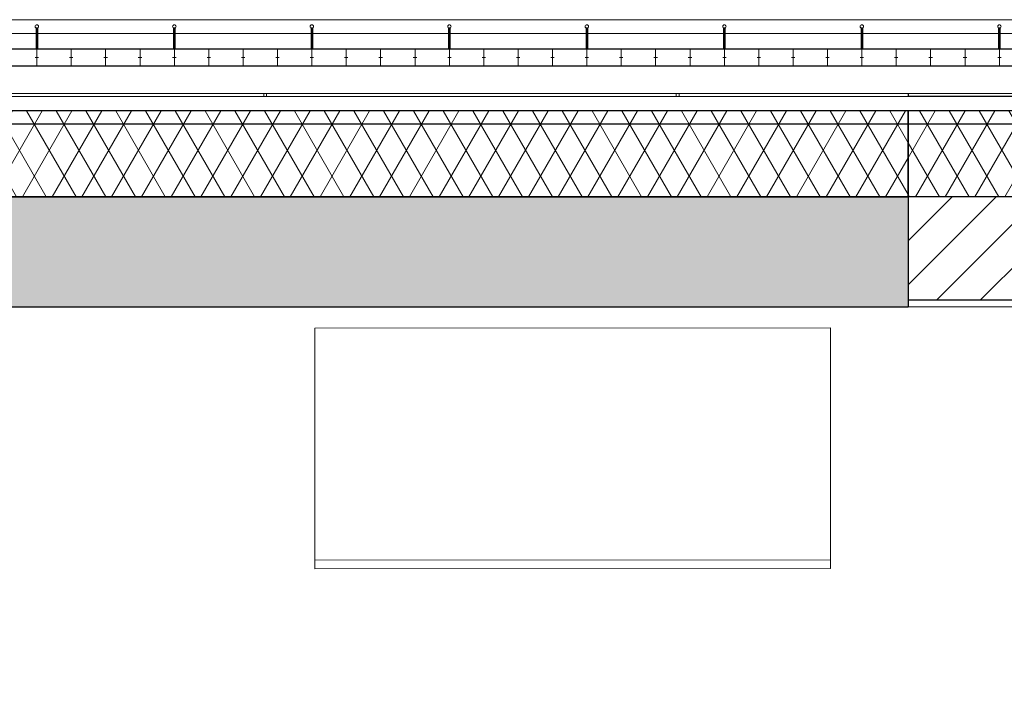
# Model space of a CAD drawing. Header units: millimetres. Extents: x -63554 to 200, y -19084 to 40052.
# Tile 102 of 120: x -57373 to -54509, y 34605 to 36605. Entities that reach past the tile are written whole.
import ezdxf

# ---------------------------------------------------------------- set-up
doc = ezdxf.new("R2010")
doc.units = ezdxf.units.MM
doc.header["$MEASUREMENT"] = 0
doc.linetypes.add('Dotted', pattern=[317.499995, 0, -317.499995])
for name, color, linetype in [('1241_Välisseinad', 7, 'Continuous'), ('Archicad Doors', 7, 'Continuous'), ('New_014_Ruumi netopind', 7, 'Continuous'), ('New_1154_Välistrepid_ kaldteed ja terrassid', 7, 'Continuous'), ('New_1241_Välisseinad', 7, 'Continuous'), ('New_1253_Välistasandite piirded ja käsipuud', 7, 'Continuous'), ('New_1321_Põranda kattetarindid', 7, 'Continuous'), ('New_Archicad Doors', 7, 'Continuous'), ('New_Archicad Windows', 7, 'Continuous'), ('New_SA-mööbel', 7, 'Continuous')]:
    doc.layers.add(name, color=color, linetype=linetype)
for name, color, linetype, lineweight in [('1241_Välisseinad_Pen_No__101', 252, 'Continuous', 13), ('1241_Välisseinad_Pen_No__41', 7, 'Continuous', 25), ('Archicad Doors_Pen_No__101', 252, 'Continuous', 13), ('New_1154_Välistrepid_ kaldteed ja terrassid_Pen_No__41', 7, 'Continuous', 25), ('New_1241_Välisseinad_Pen_No__101', 252, 'Continuous', 13), ('New_1241_Välisseinad_Pen_No__41', 7, 'Continuous', 25), ('New_1253_Välistasandite piirded ja käsipuud_Pen_No__1', 7, 'Continuous', 13), ('New_1253_Välistasandite piirded ja käsipuud_Pen_No__41', 7, 'Continuous', 25), ('New_1321_Põranda kattetarindid_Pen_No__41', 7, 'Continuous', 25), ('New_Archicad Doors_Pen_No__101', 252, 'Continuous', 13), ('New_Archicad Windows_Pen_No__101', 252, 'Continuous', 13), ('New_SA-mööbel_Pen_No__101', 252, 'Continuous', 13)]:
    doc.layers.add(name, color=color, linetype=linetype, lineweight=lineweight)

# ---------------------------------------------------------------- blocks, each defined once
blk = doc.blocks.new('Slab_31_1', base_point=(-54520.6, 36519.8))
at = {"layer": 'New_1253_Välistasandite piirded ja käsipuud_Pen_No__41', "color": 7, "linetype": 'Continuous', "lineweight": 25, "flags": 128}
blk.add_lwpolyline([(-54520.6, 36519.8), (-54520.6, 36579.8), (-54525.6, 36579.8), (-54525.6, 36519.8)], close=True, dxfattribs=at)
blk = doc.blocks.new('Slab_32_1', base_point=(-54520.6, 36519.8))
at = {"layer": 'New_1253_Välistasandite piirded ja käsipuud_Pen_No__41', "color": 7, "linetype": 'Continuous', "lineweight": 25, "flags": 128}
blk.add_lwpolyline([(-54520.6, 36519.8), (-54520.6, 36579.8), (-54525.6, 36579.8), (-54525.6, 36519.8)], close=True, dxfattribs=at)
blk = doc.blocks.new('Slab_33_1', base_point=(-54920.6, 36519.8))
at = {"layer": 'New_1253_Välistasandite piirded ja käsipuud_Pen_No__41', "color": 7, "linetype": 'Continuous', "lineweight": 25, "flags": 128}
blk.add_lwpolyline([(-54920.6, 36519.8), (-54920.6, 36579.8), (-54925.6, 36579.8), (-54925.6, 36519.8)], close=True, dxfattribs=at)
blk = doc.blocks.new('Slab_34_1', base_point=(-54920.6, 36519.8))
at = {"layer": 'New_1253_Välistasandite piirded ja käsipuud_Pen_No__41', "color": 7, "linetype": 'Continuous', "lineweight": 25, "flags": 128}
blk.add_lwpolyline([(-54920.6, 36519.8), (-54920.6, 36579.8), (-54925.6, 36579.8), (-54925.6, 36519.8)], close=True, dxfattribs=at)
blk = doc.blocks.new('Slab_35_1', base_point=(-55320.6, 36519.8))
at = {"layer": 'New_1253_Välistasandite piirded ja käsipuud_Pen_No__41', "color": 7, "linetype": 'Continuous', "lineweight": 25, "flags": 128}
blk.add_lwpolyline([(-55320.6, 36519.8), (-55320.6, 36579.8), (-55325.6, 36579.8), (-55325.6, 36519.8)], close=True, dxfattribs=at)
blk = doc.blocks.new('Slab_36_1', base_point=(-55320.6, 36519.8))
at = {"layer": 'New_1253_Välistasandite piirded ja käsipuud_Pen_No__41', "color": 7, "linetype": 'Continuous', "lineweight": 25, "flags": 128}
blk.add_lwpolyline([(-55320.6, 36519.8), (-55320.6, 36579.8), (-55325.6, 36579.8), (-55325.6, 36519.8)], close=True, dxfattribs=at)
blk = doc.blocks.new('Slab_37_1', base_point=(-55720.6, 36519.8))
at = {"layer": 'New_1253_Välistasandite piirded ja käsipuud_Pen_No__41', "color": 7, "linetype": 'Continuous', "lineweight": 25, "flags": 128}
blk.add_lwpolyline([(-55720.6, 36519.8), (-55720.6, 36579.8), (-55725.6, 36579.8), (-55725.6, 36519.8)], close=True, dxfattribs=at)
blk = doc.blocks.new('Slab_38_1', base_point=(-55720.6, 36519.8))
at = {"layer": 'New_1253_Välistasandite piirded ja käsipuud_Pen_No__41', "color": 7, "linetype": 'Continuous', "lineweight": 25, "flags": 128}
blk.add_lwpolyline([(-55720.6, 36519.8), (-55720.6, 36579.8), (-55725.6, 36579.8), (-55725.6, 36519.8)], close=True, dxfattribs=at)
blk = doc.blocks.new('Slab_39_1', base_point=(-56120.6, 36519.8))
at = {"layer": 'New_1253_Välistasandite piirded ja käsipuud_Pen_No__41', "color": 7, "linetype": 'Continuous', "lineweight": 25, "flags": 128}
blk.add_lwpolyline([(-56120.6, 36519.8), (-56120.6, 36579.8), (-56125.6, 36579.8), (-56125.6, 36519.8)], close=True, dxfattribs=at)
blk = doc.blocks.new('Slab_40_1', base_point=(-56120.6, 36519.8))
at = {"layer": 'New_1253_Välistasandite piirded ja käsipuud_Pen_No__41', "color": 7, "linetype": 'Continuous', "lineweight": 25, "flags": 128}
blk.add_lwpolyline([(-56120.6, 36519.8), (-56120.6, 36579.8), (-56125.6, 36579.8), (-56125.6, 36519.8)], close=True, dxfattribs=at)
blk = doc.blocks.new('Slab_41_1', base_point=(-56520.7, 36519.8))
at = {"layer": 'New_1253_Välistasandite piirded ja käsipuud_Pen_No__41', "color": 7, "linetype": 'Continuous', "lineweight": 25, "flags": 128}
blk.add_lwpolyline([(-56520.7, 36519.8), (-56520.7, 36579.8), (-56525.7, 36579.8), (-56525.7, 36519.8)], close=True, dxfattribs=at)
blk = doc.blocks.new('Slab_42_1', base_point=(-56520.7, 36519.8))
at = {"layer": 'New_1253_Välistasandite piirded ja käsipuud_Pen_No__41', "color": 7, "linetype": 'Continuous', "lineweight": 25, "flags": 128}
blk.add_lwpolyline([(-56520.7, 36519.8), (-56520.7, 36579.8), (-56525.7, 36579.8), (-56525.7, 36519.8)], close=True, dxfattribs=at)
blk = doc.blocks.new('Slab_43_1', base_point=(-56920.6, 36519.8))
at = {"layer": 'New_1253_Välistasandite piirded ja käsipuud_Pen_No__41', "color": 7, "linetype": 'Continuous', "lineweight": 25, "flags": 128}
blk.add_lwpolyline([(-56920.6, 36519.8), (-56920.6, 36579.8), (-56925.6, 36579.8), (-56925.6, 36519.8)], close=True, dxfattribs=at)
blk = doc.blocks.new('Slab_44_1', base_point=(-56920.6, 36519.8))
at = {"layer": 'New_1253_Välistasandite piirded ja käsipuud_Pen_No__41', "color": 7, "linetype": 'Continuous', "lineweight": 25, "flags": 128}
blk.add_lwpolyline([(-56920.6, 36519.8), (-56920.6, 36579.8), (-56925.6, 36579.8), (-56925.6, 36519.8)], close=True, dxfattribs=at)
blk = doc.blocks.new('Slab_45_1', base_point=(-57320.6, 36519.8))
at = {"layer": 'New_1253_Välistasandite piirded ja käsipuud_Pen_No__41', "color": 7, "linetype": 'Continuous', "lineweight": 25, "flags": 128}
blk.add_lwpolyline([(-57320.6, 36519.8), (-57320.6, 36579.8), (-57325.6, 36579.8), (-57325.6, 36519.8)], close=True, dxfattribs=at)
blk = doc.blocks.new('Slab_46_1', base_point=(-57320.6, 36519.8))
at = {"layer": 'New_1253_Välistasandite piirded ja käsipuud_Pen_No__41', "color": 7, "linetype": 'Continuous', "lineweight": 25, "flags": 128}
blk.add_lwpolyline([(-57320.6, 36519.8), (-57320.6, 36579.8), (-57325.6, 36579.8), (-57325.6, 36519.8)], close=True, dxfattribs=at)
blk = doc.blocks.new('Column_29_1', base_point=(-54523.3, 36584.8))
at = {"layer": 'New_1253_Välistasandite piirded ja käsipuud_Pen_No__1', "color": 7, "linetype": 'Continuous', "lineweight": 13, "flags": 128}
blk.add_lwpolyline([(-54523.3, 36579.8, 0.414214), (-54518.3, 36584.8, 0.414214), (-54523.3, 36589.8, 0.414214), (-54528.3, 36584.8, 0.414214)], format="xyb", close=True, dxfattribs=at)
blk = doc.blocks.new('Column_30_1', base_point=(-54523.3, 36584.8))
at = {"layer": 'New_1253_Välistasandite piirded ja käsipuud_Pen_No__1', "color": 7, "linetype": 'Continuous', "lineweight": 13, "flags": 128}
blk.add_lwpolyline([(-54523.3, 36579.8, 0.414214), (-54518.3, 36584.8, 0.414214), (-54523.3, 36589.8, 0.414214), (-54528.3, 36584.8, 0.414214)], format="xyb", close=True, dxfattribs=at)
blk = doc.blocks.new('Column_31_1', base_point=(-54923.3, 36584.8))
at = {"layer": 'New_1253_Välistasandite piirded ja käsipuud_Pen_No__1', "color": 7, "linetype": 'Continuous', "lineweight": 13, "flags": 128}
blk.add_lwpolyline([(-54923.3, 36579.8, 0.414214), (-54918.3, 36584.8, 0.414214), (-54923.3, 36589.8, 0.414214), (-54928.3, 36584.8, 0.414214)], format="xyb", close=True, dxfattribs=at)
blk = doc.blocks.new('Column_32_1', base_point=(-54923.3, 36584.8))
at = {"layer": 'New_1253_Välistasandite piirded ja käsipuud_Pen_No__1', "color": 7, "linetype": 'Continuous', "lineweight": 13, "flags": 128}
blk.add_lwpolyline([(-54923.3, 36579.8, 0.414214), (-54918.3, 36584.8, 0.414214), (-54923.3, 36589.8, 0.414214), (-54928.3, 36584.8, 0.414214)], format="xyb", close=True, dxfattribs=at)
blk = doc.blocks.new('Column_33_1', base_point=(-55323.3, 36584.8))
at = {"layer": 'New_1253_Välistasandite piirded ja käsipuud_Pen_No__1', "color": 7, "linetype": 'Continuous', "lineweight": 13, "flags": 128}
blk.add_lwpolyline([(-55323.3, 36579.8, 0.414214), (-55318.3, 36584.8, 0.414214), (-55323.3, 36589.8, 0.414214), (-55328.3, 36584.8, 0.414214)], format="xyb", close=True, dxfattribs=at)
blk = doc.blocks.new('Column_34_1', base_point=(-55323.3, 36584.8))
at = {"layer": 'New_1253_Välistasandite piirded ja käsipuud_Pen_No__1', "color": 7, "linetype": 'Continuous', "lineweight": 13, "flags": 128}
blk.add_lwpolyline([(-55323.3, 36579.8, 0.414214), (-55318.3, 36584.8, 0.414214), (-55323.3, 36589.8, 0.414214), (-55328.3, 36584.8, 0.414214)], format="xyb", close=True, dxfattribs=at)
blk = doc.blocks.new('Column_35_1', base_point=(-55723.3, 36584.8))
at = {"layer": 'New_1253_Välistasandite piirded ja käsipuud_Pen_No__1', "color": 7, "linetype": 'Continuous', "lineweight": 13, "flags": 128}
blk.add_lwpolyline([(-55723.3, 36579.8, 0.414214), (-55718.3, 36584.8, 0.414214), (-55723.3, 36589.8, 0.414214), (-55728.3, 36584.8, 0.414214)], format="xyb", close=True, dxfattribs=at)
blk = doc.blocks.new('Column_36_1', base_point=(-55723.3, 36584.8))
at = {"layer": 'New_1253_Välistasandite piirded ja käsipuud_Pen_No__1', "color": 7, "linetype": 'Continuous', "lineweight": 13, "flags": 128}
blk.add_lwpolyline([(-55723.3, 36579.8, 0.414214), (-55718.3, 36584.8, 0.414214), (-55723.3, 36589.8, 0.414214), (-55728.3, 36584.8, 0.414214)], format="xyb", close=True, dxfattribs=at)
blk = doc.blocks.new('Column_37_1', base_point=(-56123.3, 36584.8))
at = {"layer": 'New_1253_Välistasandite piirded ja käsipuud_Pen_No__1', "color": 7, "linetype": 'Continuous', "lineweight": 13, "flags": 128}
blk.add_lwpolyline([(-56123.3, 36579.8, 0.414214), (-56118.3, 36584.8, 0.414214), (-56123.3, 36589.8, 0.414214), (-56128.3, 36584.8, 0.414214)], format="xyb", close=True, dxfattribs=at)
blk = doc.blocks.new('Column_38_1', base_point=(-56123.3, 36584.8))
at = {"layer": 'New_1253_Välistasandite piirded ja käsipuud_Pen_No__1', "color": 7, "linetype": 'Continuous', "lineweight": 13, "flags": 128}
blk.add_lwpolyline([(-56123.3, 36579.8, 0.414214), (-56118.3, 36584.8, 0.414214), (-56123.3, 36589.8, 0.414214), (-56128.3, 36584.8, 0.414214)], format="xyb", close=True, dxfattribs=at)
blk = doc.blocks.new('Column_39_1', base_point=(-56523.4, 36584.8))
at = {"layer": 'New_1253_Välistasandite piirded ja käsipuud_Pen_No__1', "color": 7, "linetype": 'Continuous', "lineweight": 13, "flags": 128}
blk.add_lwpolyline([(-56523.4, 36579.8, 0.414214), (-56518.4, 36584.8, 0.414214), (-56523.4, 36589.8, 0.414214), (-56528.4, 36584.8, 0.414214)], format="xyb", close=True, dxfattribs=at)
blk = doc.blocks.new('Column_40_1', base_point=(-56523.4, 36584.8))
at = {"layer": 'New_1253_Välistasandite piirded ja käsipuud_Pen_No__1', "color": 7, "linetype": 'Continuous', "lineweight": 13, "flags": 128}
blk.add_lwpolyline([(-56523.4, 36579.8, 0.414214), (-56518.4, 36584.8, 0.414214), (-56523.4, 36589.8, 0.414214), (-56528.4, 36584.8, 0.414214)], format="xyb", close=True, dxfattribs=at)
blk = doc.blocks.new('Column_41_1', base_point=(-56923.3, 36584.8))
at = {"layer": 'New_1253_Välistasandite piirded ja käsipuud_Pen_No__1', "color": 7, "linetype": 'Continuous', "lineweight": 13, "flags": 128}
blk.add_lwpolyline([(-56923.3, 36579.8, 0.414214), (-56918.3, 36584.8, 0.414214), (-56923.3, 36589.8, 0.414214), (-56928.3, 36584.8, 0.414214)], format="xyb", close=True, dxfattribs=at)
blk = doc.blocks.new('Column_42_1', base_point=(-56923.3, 36584.8))
at = {"layer": 'New_1253_Välistasandite piirded ja käsipuud_Pen_No__1', "color": 7, "linetype": 'Continuous', "lineweight": 13, "flags": 128}
blk.add_lwpolyline([(-56923.3, 36579.8, 0.414214), (-56918.3, 36584.8, 0.414214), (-56923.3, 36589.8, 0.414214), (-56928.3, 36584.8, 0.414214)], format="xyb", close=True, dxfattribs=at)
blk = doc.blocks.new('Column_43_1', base_point=(-57323.3, 36584.8))
at = {"layer": 'New_1253_Välistasandite piirded ja käsipuud_Pen_No__1', "color": 7, "linetype": 'Continuous', "lineweight": 13, "flags": 128}
blk.add_lwpolyline([(-57323.3, 36579.8, 0.414214), (-57318.3, 36584.8, 0.414214), (-57323.3, 36589.8, 0.414214), (-57328.3, 36584.8, 0.414214)], format="xyb", close=True, dxfattribs=at)
blk = doc.blocks.new('Column_44_1', base_point=(-57323.3, 36584.8))
at = {"layer": 'New_1253_Välistasandite piirded ja käsipuud_Pen_No__1', "color": 7, "linetype": 'Continuous', "lineweight": 13, "flags": 128}
blk.add_lwpolyline([(-57323.3, 36579.8, 0.414214), (-57318.3, 36584.8, 0.414214), (-57323.3, 36589.8, 0.414214), (-57328.3, 36584.8, 0.414214)], format="xyb", close=True, dxfattribs=at)
blk = doc.blocks.new('Roof_1_1', base_point=(-53419.8, 36519.8))
at = {"layer": 'New_1253_Välistasandite piirded ja käsipuud_Pen_No__41', "color": 7, "linetype": 'Continuous', "lineweight": 25, "flags": 128}
for points in [[(-59923.3, 36519.8), (-53419.8, 36519.8)], [(-53419.8, 36469.8), (-59923.3, 36469.8)]]:
    blk.add_lwpolyline(points, dxfattribs=at)
blk = doc.blocks.new('Slab_168_1', base_point=(-53670, 30139.8))
at = {"layer": 'New_1321_Põranda kattetarindid_Pen_No__41', "color": 7, "linetype": 'Dotted', "lineweight": 25, "flags": 128}
blk.add_lwpolyline([(-53670, 30139.8), (-53622.8, 35769.8), (-59329.3, 35769.8), (-59386.1, 30139.8)], close=True, dxfattribs=at)
blk = doc.blocks.new('Wall Niche Rectangular 26[73]_1')
at = {"layer": 'New_Archicad Windows_Pen_No__101', "color": 252, "linetype": 'Continuous', "lineweight": 13}
blk.add_line((-56663.3, 36389.8), (-56655.3, 36389.8), dxfattribs=at)
at = {"layer": 'New_Archicad Windows_Pen_No__101', "color": 252, "linetype": 'Continuous', "lineweight": 13, "flags": 128}
blk.add_lwpolyline([(-56663.3, 36389.8), (-56663.3, 36381.8), (-56655.3, 36381.8), (-56655.3, 36389.8)], close=True, dxfattribs=at)
blk = doc.blocks.new('Wall Niche Rectangular 26[74]_1')
at = {"layer": 'New_Archicad Windows_Pen_No__101', "color": 252, "linetype": 'Continuous', "lineweight": 13}
blk.add_line((-55463.3, 36389.8), (-55455.3, 36389.8), dxfattribs=at)
at = {"layer": 'New_Archicad Windows_Pen_No__101', "color": 252, "linetype": 'Continuous', "lineweight": 13, "flags": 128}
blk.add_lwpolyline([(-55463.3, 36389.8), (-55463.3, 36381.8), (-55455.3, 36381.8), (-55455.3, 36389.8)], close=True, dxfattribs=at)
blk = doc.blocks.new('Wall Niche Rectangular 26[82]_1')
at = {"layer": 'New_Archicad Windows_Pen_No__101', "color": 252, "linetype": 'Continuous', "lineweight": 13}
blk.add_line((-59943.1, 36389.8), (-46702.4, 36389.8), dxfattribs=at)
at = {"layer": 'New_Archicad Windows_Pen_No__101', "color": 252, "linetype": 'Continuous', "lineweight": 13, "flags": 128}
blk.add_lwpolyline([(-59943.1, 36389.8), (-59943.1, 36381.8), (-46702.4, 36381.8), (-46702.4, 36389.8)], close=True, dxfattribs=at)
blk = doc.blocks.new('Wall Niche Rectangular 26[83]_1')
at = {"layer": 'New_Archicad Windows_Pen_No__101', "color": 252, "linetype": 'Continuous', "lineweight": 13}
blk.add_line((-59943.1, 36389.8), (-46702.4, 36389.8), dxfattribs=at)
at = {"layer": 'New_Archicad Windows_Pen_No__101', "color": 252, "linetype": 'Continuous', "lineweight": 13, "flags": 128}
blk.add_lwpolyline([(-59943.1, 36389.8), (-59943.1, 36381.8), (-46702.4, 36381.8), (-46702.4, 36389.8)], close=True, dxfattribs=at)
blk = doc.blocks.new('Simple Door Opening[31]_1')
at = {"layer": 'New_Archicad Doors_Pen_No__101', "color": 252, "linetype": 'Continuous', "lineweight": 13}
for p, q in [((-54788.7, 36381.8), (-54788.7, 36389.8)), ((-53788.7, 36381.8), (-53788.7, 36389.8)), ((-54788.7, 36089.8), (-54788.7, 36339.8)), ((-53788.7, 36089.8), (-53788.7, 36339.8))]:
    blk.add_line(p, q, dxfattribs=at)
blk = doc.blocks.new('Wall_99_1', base_point=(-59646.1, 36089.8))
at = {"layer": 'New_1241_Välisseinad_Pen_No__101', "linetype": 'Continuous', "lineweight": 13}
h = blk.add_hatch(dxfattribs=at)
h.set_pattern_fill('BATT_INSULATION_0001', color=252, style=0, pattern_type=2)
h.set_pattern_definition([(60, (0, 0), (-64.951905, 37.5), []), (120, (0, 0), (64.951905, 37.5), [])])
h.paths.add_polyline_path([(-54788.7, 36339.8), (-57859.3, 36339.8), (-57859.3, 36089.8), (-54788.7, 36089.8)])
at = {"layer": 'New_1241_Välisseinad_Pen_No__41', "color": 7, "linetype": 'Continuous', "lineweight": 25}
for p, q in [((-54788.7, 36339.8), (-57859.3, 36339.8)), ((-54788.7, 36089.8), (-54788.7, 36339.8))]:
    blk.add_line(p, q, dxfattribs=at)
at = {"layer": 'New_1241_Välisseinad_Pen_No__41', "color": 7, "linetype": 'Continuous', "lineweight": 25, "flags": 128}
blk.add_lwpolyline([(-57859.3, 36089.8), (-54788.7, 36089.8)], dxfattribs=at)
at = {"layer": 'New_Archicad Doors', "color": 252, "linetype": 'Continuous', "lineweight": 13}
blk.add_blockref('Simple Door Opening[31]_1', (0, 0), dxfattribs=at)
at = {"layer": 'New_Archicad Windows', "color": 252, "linetype": 'Continuous', "lineweight": 13}
for name in ['Wall Niche Rectangular 26[82]_1', 'Wall Niche Rectangular 26[83]_1', 'Wall Niche Rectangular 26[73]_1', 'Wall Niche Rectangular 26[74]_1']:
    blk.add_blockref(name, (0, 0), dxfattribs=at)
blk = doc.blocks.new('Wall Niche Rectangular 26[166]_1')
at = {"layer": 'New_Archicad Windows_Pen_No__101', "color": 252, "linetype": 'Continuous', "lineweight": 13}
blk.add_line((-54255.3, 36389.8), (-54263.3, 36389.8), dxfattribs=at)
at = {"layer": 'New_Archicad Windows_Pen_No__101', "color": 252, "linetype": 'Continuous', "lineweight": 13, "flags": 128}
blk.add_lwpolyline([(-54255.3, 36389.8), (-54255.3, 36381.8), (-54263.3, 36381.8), (-54263.3, 36389.8)], close=True, dxfattribs=at)
blk = doc.blocks.new('Wall Niche Rectangular 26[167]_1')
at = {"layer": 'New_Archicad Windows_Pen_No__101', "color": 252, "linetype": 'Continuous', "lineweight": 13}
blk.add_line((-53788.7, 36389.8), (-54788.7, 36389.8), dxfattribs=at)
at = {"layer": 'New_Archicad Windows_Pen_No__101', "color": 252, "linetype": 'Continuous', "lineweight": 13, "flags": 128}
blk.add_lwpolyline([(-53788.7, 36389.8), (-53788.7, 36381.8), (-54788.7, 36381.8), (-54788.7, 36389.8)], close=True, dxfattribs=at)
blk = doc.blocks.new('Wall_108_1', base_point=(-54788.7, 35789.8))
at = {"layer": 'New_1241_Välisseinad_Pen_No__101', "linetype": 'Continuous', "lineweight": 13}
h = blk.add_hatch(dxfattribs=at)
h.set_pattern_fill('BATT_INSULATION_0001', color=252, style=0, pattern_type=2)
h.set_pattern_definition([(240, (0, 0), (-64.951905, 37.5), []), (300, (0, 0), (64.951905, 37.5), [])])
h.paths.add_polyline_path([(-53788.7, 36339.8), (-54788.7, 36339.8), (-54788.7, 36089.8), (-53788.7, 36089.8)])
h = blk.add_hatch(dxfattribs=at)
h.set_pattern_fill('MASONRY_BLOCK_0001', color=252, style=0, pattern_type=2)
h.set_pattern_definition([(225, (0, 0), (-63.63961, 63.63961), [])])
h.paths.add_polyline_path([(-53788.7, 36089.8), (-54788.7, 36089.8), (-54788.7, 35789.8), (-53788.7, 35789.8)])
at = {"layer": 'New_1241_Välisseinad_Pen_No__41', "color": 7, "linetype": 'Continuous', "lineweight": 25}
for p, q in [((-54788.7, 36389.8), (-54788.7, 36381.8)), ((-54263.3, 36381.8), (-54788.7, 36381.8)), ((-53788.7, 36381.8), (-54255.3, 36381.8)), ((-53788.7, 36389.8), (-53788.7, 36381.8)), ((-53788.7, 36339.8), (-54788.7, 36339.8)), ((-53788.7, 36089.8), (-54788.7, 36089.8))]:
    blk.add_line(p, q, dxfattribs=at)
at = {"layer": 'New_1241_Välisseinad_Pen_No__41', "color": 7, "linetype": 'Continuous', "lineweight": 25, "flags": 128}
for points in [[(-54788.7, 36339.8), (-54788.7, 36089.8)], [(-53788.7, 36339.8), (-53788.7, 36089.8)], [(-54788.7, 36089.8), (-54788.7, 35789.8)], [(-53788.7, 36089.8), (-53788.7, 35789.8)], [(-54788.7, 35789.8), (-53788.7, 35789.8)]]:
    blk.add_lwpolyline(points, dxfattribs=at)
at = {"layer": 'New_Archicad Windows', "color": 252, "linetype": 'Continuous', "lineweight": 13}
for name in ['Wall Niche Rectangular 26[167]_1', 'Wall Niche Rectangular 26[166]_1']:
    blk.add_blockref(name, (0, 0), dxfattribs=at)
blk = doc.blocks.new('Simple Door Opening[39]_1')
at = {"layer": 'Archicad Doors_Pen_No__101', "color": 252, "linetype": 'Continuous', "lineweight": 13}
for p, q in [((-54788.7, 36089.8), (-54788.7, 35769.8)), ((-53788.7, 36089.8), (-53788.7, 35769.8))]:
    blk.add_line(p, q, dxfattribs=at)
blk = doc.blocks.new('Wall_172_1', base_point=(-59329.3, 35769.8))
at = {"layer": '1241_Välisseinad_Pen_No__101', "linetype": 'Continuous', "lineweight": 0, "true_color": 0x4c4c4c}
blk.add_hatch(color=251, dxfattribs=at).paths.add_polyline_path([(-57859.3, 36089.8), (-57859.3, 35779.8), (-57859.3, 35769.8), (-54788.7, 35769.8), (-54788.7, 36089.8)])
at = {"layer": '1241_Välisseinad_Pen_No__41', "color": 7, "linetype": 'Continuous', "lineweight": 25}
blk.add_line((-54788.7, 36089.8), (-54788.7, 35769.8), dxfattribs=at)
at = {"layer": '1241_Välisseinad_Pen_No__41', "color": 7, "linetype": 'Continuous', "lineweight": 25, "flags": 128}
for points in [[(-54788.7, 36089.8), (-57859.3, 36089.8)], [(-57859.3, 35769.8), (-54788.7, 35769.8)]]:
    blk.add_lwpolyline(points, dxfattribs=at)
at = {"layer": 'Archicad Doors', "color": 252, "linetype": 'Continuous', "lineweight": 13}
blk.add_blockref('Simple Door Opening[39]_1', (0, 0), dxfattribs=at)
blk = doc.blocks.new('Roof_12_1', base_point=(-59923.3, 36300.8))
at = {"layer": 'New_1154_Välistrepid_ kaldteed ja terrassid_Pen_No__41', "color": 7, "linetype": 'Continuous', "lineweight": 25, "flags": 128}
blk.add_lwpolyline([(-53419.8, 36300.8), (-59923.3, 36300.8)], dxfattribs=at)
blk = doc.blocks.new('Railing_5_1')
at = {"layer": 'New_1253_Välistasandite piirded ja käsipuud_Pen_No__1', "color": 7, "linetype": 'Continuous', "lineweight": 13}
for p, q in [((-53432.3, 36604.8), (-59923.3, 36604.8)), ((-53432.3, 36604.8), (-59923.3, 36604.8)), ((-59923.3, 36564.8), (-53432.3, 36564.8)), ((-59923.3, 36564.8), (-53432.3, 36564.8)), ((-53433.8, 36519.8), (-59923.3, 36519.8)), ((-57318.3, 36494.8), (-57328.3, 36494.8)), ((-57323.3, 36519.8), (-57323.3, 36469.8)), ((-57218.3, 36494.8), (-57228.3, 36494.8)), ((-57223.3, 36519.8), (-57223.3, 36469.8)), ((-57118.3, 36494.8), (-57128.3, 36494.8)), ((-57123.3, 36519.8), (-57123.3, 36469.8)), ((-57018.3, 36494.8), (-57028.3, 36494.8)), ((-57023.3, 36519.8), (-57023.3, 36469.8)), ((-56918.3, 36494.8), (-56928.3, 36494.8)), ((-56923.3, 36519.8), (-56923.3, 36469.8)), ((-56818.3, 36494.8), (-56828.3, 36494.8)), ((-56823.3, 36519.8), (-56823.3, 36469.8)), ((-56718.3, 36494.8), (-56728.3, 36494.8)), ((-56723.3, 36519.8), (-56723.3, 36469.8)), ((-56618.3, 36494.8), (-56628.3, 36494.8)), ((-56623.3, 36519.8), (-56623.3, 36469.8)), ((-56518.3, 36494.8), (-56528.3, 36494.8)), ((-56523.3, 36519.8), (-56523.3, 36469.8)), ((-56418.3, 36494.8), (-56428.3, 36494.8)), ((-56423.3, 36519.8), (-56423.3, 36469.8)), ((-56318.3, 36494.8), (-56328.3, 36494.8)), ((-56323.3, 36519.8), (-56323.3, 36469.8)), ((-56218.3, 36494.8), (-56228.3, 36494.8)), ((-56223.3, 36519.8), (-56223.3, 36469.8)), ((-56118.3, 36494.8), (-56128.3, 36494.8)), ((-56123.3, 36519.8), (-56123.3, 36469.8)), ((-56018.3, 36494.8), (-56028.3, 36494.8)), ((-56023.3, 36519.8), (-56023.3, 36469.8)), ((-55918.3, 36494.8), (-55928.3, 36494.8)), ((-55923.3, 36519.8), (-55923.3, 36469.8)), ((-55818.3, 36494.8), (-55828.3, 36494.8)), ((-55823.3, 36519.8), (-55823.3, 36469.8)), ((-55718.3, 36494.8), (-55728.3, 36494.8)), ((-55723.3, 36519.8), (-55723.3, 36469.8)), ((-55618.3, 36494.8), (-55628.3, 36494.8)), ((-55623.3, 36519.8), (-55623.3, 36469.8)), ((-55518.3, 36494.8), (-55528.3, 36494.8)), ((-55523.3, 36519.8), (-55523.3, 36469.8)), ((-55418.3, 36494.8), (-55428.3, 36494.8)), ((-55423.3, 36519.8), (-55423.3, 36469.8)), ((-55318.3, 36494.8), (-55328.3, 36494.8)), ((-55323.3, 36519.8), (-55323.3, 36469.8)), ((-55218.3, 36494.8), (-55228.3, 36494.8)), ((-55223.3, 36519.8), (-55223.3, 36469.8)), ((-55118.3, 36494.8), (-55128.3, 36494.8)), ((-55123.3, 36519.8), (-55123.3, 36469.8)), ((-55018.3, 36494.8), (-55028.3, 36494.8)), ((-55023.3, 36519.8), (-55023.3, 36469.8)), ((-54918.3, 36494.8), (-54928.3, 36494.8)), ((-54923.3, 36519.8), (-54923.3, 36469.8)), ((-54818.3, 36494.8), (-54828.3, 36494.8)), ((-54823.3, 36519.8), (-54823.3, 36469.8)), ((-54718.3, 36494.8), (-54728.3, 36494.8)), ((-54723.3, 36519.8), (-54723.3, 36469.8)), ((-54618.3, 36494.8), (-54628.3, 36494.8)), ((-54623.3, 36519.8), (-54623.3, 36469.8)), ((-54518.3, 36494.8), (-54528.3, 36494.8)), ((-54523.3, 36519.8), (-54523.3, 36469.8)), ((-59923.3, 36469.8), (-53433.8, 36469.8))]:
    blk.add_line(p, q, dxfattribs=at)
blk = doc.blocks.new('Office Cabinet 26[78]_1', base_point=(-56514.6, 35008))
at = {"layer": 'New_SA-mööbel_Pen_No__101', "color": 252, "linetype": 'Continuous', "lineweight": 13}
for p, q in [((-56514.6, 35033), (-55014.6, 35033.7)), ((-56514.6, 35008), (-56514.6, 35033))]:
    blk.add_line(p, q, dxfattribs=at)
at = {"layer": 'New_SA-mööbel_Pen_No__101', "color": 252, "linetype": 'Continuous', "lineweight": 13, "flags": 128}
blk.add_lwpolyline([(-56514.6, 35008), (-55014.6, 35008.7), (-55015, 35708.7), (-56515, 35708)], close=True, dxfattribs=at)

msp = doc.modelspace()

# ---------------------------------------------------------------- linework, layer by layer
at = {"layer": 'New_014_Ruumi netopind', "color": 254, "linetype": 'Continuous', "lineweight": 0, "true_color": 0xfdf2d0, "flags": 128}
msp.add_lwpolyline([(-59386.1, 30139.8), (-53670, 30139.8), (-53622.8, 35769.8), (-59329.3, 35769.8), (-59371.3, 31599.8)], close=True, dxfattribs=at)

# ---------------------------------------------------------------- block references
at = {"layer": '1241_Välisseinad', "color": 7, "lineweight": 25}
msp.add_blockref('Wall_172_1', (-59329.3, 35769.8), dxfattribs=at)
at = {"layer": 'New_1154_Välistrepid_ kaldteed ja terrassid', "color": 7, "linetype": 'Continuous', "lineweight": 25}
msp.add_blockref('Roof_12_1', (-59923.3, 36300.8), dxfattribs=at)
at = {"layer": 'New_1241_Välisseinad', "color": 7, "lineweight": 25}
for name, p in [('Wall_99_1', (-59646.1, 36089.8)), ('Wall_108_1', (-54788.7, 35789.8))]:
    msp.add_blockref(name, p, dxfattribs=at)
at = {"layer": 'New_1253_Välistasandite piirded ja käsipuud', "color": 7, "linetype": 'Continuous', "lineweight": 13}
msp.add_blockref('Railing_5_1', (0, 0), dxfattribs=at)
at = {"layer": 'New_1253_Välistasandite piirded ja käsipuud', "color": 7, "lineweight": 13}
for name, p in [('Column_43_1', (-57323.3, 36584.8)), ('Column_44_1', (-57323.3, 36584.8)), ('Column_41_1', (-56923.3, 36584.8)), ('Column_42_1', (-56923.3, 36584.8)), ('Column_39_1', (-56523.4, 36584.8)), ('Column_40_1', (-56523.4, 36584.8)), ('Column_37_1', (-56123.3, 36584.8)), ('Column_38_1', (-56123.3, 36584.8)), ('Column_35_1', (-55723.3, 36584.8)), ('Column_36_1', (-55723.3, 36584.8)), ('Column_33_1', (-55323.3, 36584.8)), ('Column_34_1', (-55323.3, 36584.8)), ('Column_31_1', (-54923.3, 36584.8)), ('Column_32_1', (-54923.3, 36584.8)), ('Column_29_1', (-54523.3, 36584.8)), ('Column_30_1', (-54523.3, 36584.8))]:
    msp.add_blockref(name, p, dxfattribs=at)
at = {"layer": 'New_1253_Välistasandite piirded ja käsipuud', "color": 7, "linetype": 'Continuous', "lineweight": 25}
for name, p in [('Slab_45_1', (-57320.6, 36519.8)), ('Slab_46_1', (-57320.6, 36519.8)), ('Slab_43_1', (-56920.6, 36519.8)), ('Slab_44_1', (-56920.6, 36519.8)), ('Slab_41_1', (-56520.7, 36519.8)), ('Slab_42_1', (-56520.7, 36519.8)), ('Slab_39_1', (-56120.6, 36519.8)), ('Slab_40_1', (-56120.6, 36519.8)), ('Slab_37_1', (-55720.6, 36519.8)), ('Slab_38_1', (-55720.6, 36519.8)), ('Slab_35_1', (-55320.6, 36519.8)), ('Slab_36_1', (-55320.6, 36519.8)), ('Slab_33_1', (-54920.6, 36519.8)), ('Slab_34_1', (-54920.6, 36519.8)), ('Slab_31_1', (-54520.6, 36519.8)), ('Slab_32_1', (-54520.6, 36519.8)), ('Roof_1_1', (-53419.8, 36519.8))]:
    msp.add_blockref(name, p, dxfattribs=at)
at = {"layer": 'New_1321_Põranda kattetarindid', "color": 7, "linetype": 'Dotted', "lineweight": 25}
msp.add_blockref('Slab_168_1', (-53670, 30139.8), dxfattribs=at)
at = {"layer": 'New_SA-mööbel', "color": 252, "linetype": 'Continuous', "lineweight": 13}
msp.add_blockref('Office Cabinet 26[78]_1', (-56514.6, 35008), dxfattribs=at)

doc.saveas('drawing.dxf')
